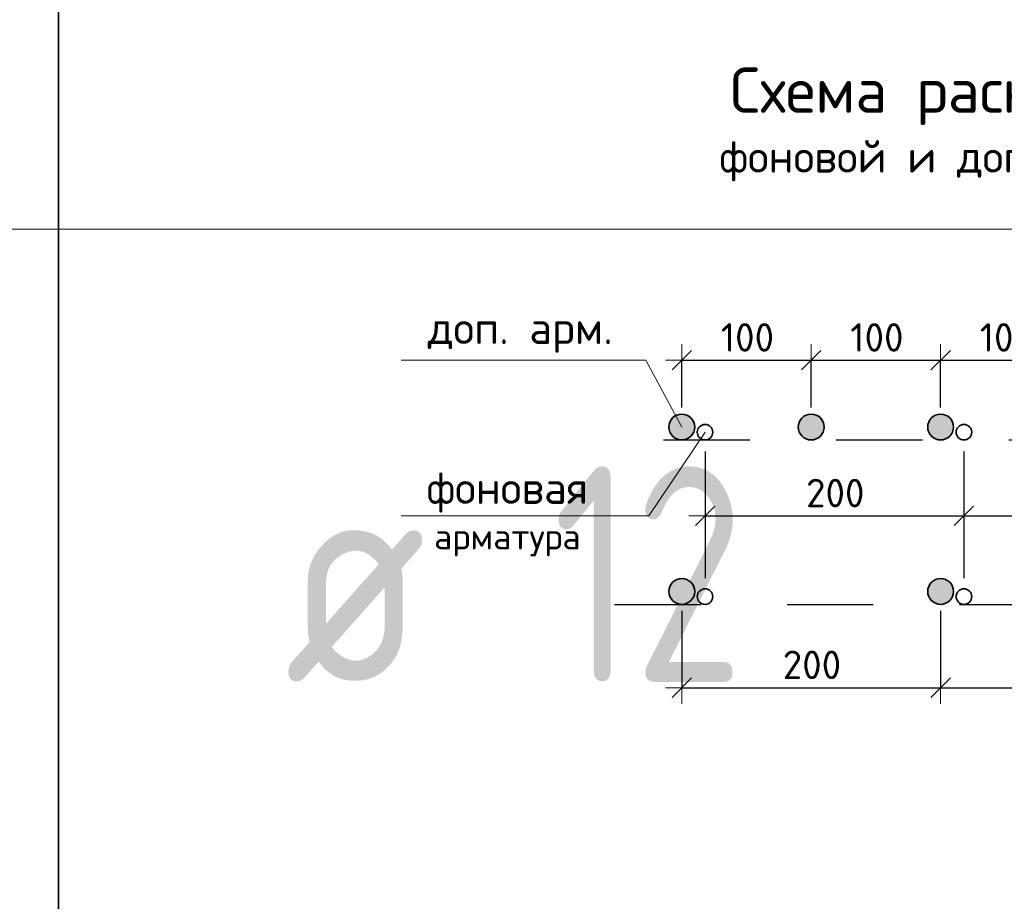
# Model space of a CAD drawing. Header units: metres. Extents: x -38 to 97, y -15 to 21.
# Tile 76 of 87: x 75.37 to 76.52, y 7.69 to 8.71. Entities that reach past the tile are written whole.
import ezdxf

# ---------------------------------------------------------------- set-up
doc = ezdxf.new("R2010")
doc.units = ezdxf.units.M
doc.header["$PDMODE"] = 65
doc.linetypes.add('______2', pattern=[0.0405, 0.03, -0.0105])
doc.layers.add('XR$3$_3898', color=7, linetype='Continuous')
doc.layers.add('XR$5$_3898', color=7, linetype='Continuous')
doc.layers.add('XR$3$Размерная линия_ общее', color=7, linetype='Continuous', lineweight=13)
doc.layers.add('XR$5$Размерная линия_ общее', color=7, linetype='Continuous', lineweight=13)
doc.styles.add('ISOCPEUR', font='txt')
doc.dimstyles.new('DIMSTYLE_8', dxfattribs={"dimtxt": 0.033, "dimasz": 0.0375, "dimexe": 0, "dimexo": 0, "dimgap": 0.0165, "dimtad": 2, "dimdec": 0, "dimlfac": 1000, "dimrnd": 1, "dimzin": 12, "dimdsep": 46, "dimtxsty": 'ISOCPEUR', "dimblk1": 'ALL_ML_STRICH', "dimblk2": 'ALL_ML_STRICH', "dimsah": 1, "dimcen": 0, "dimclrd": 7, "dimclre": 256, "dimclrt": 7, "dimadec": 0, "dimazin": 0, "dimtfac": 1, "dimtdec": 0, "dimtix": 1, "dimtmove": 2, "dimatfit": 3, "dimfxl": 0, "dimtzin": 0, "dimlwd": 0, "dimlwe": -3, "dimarcsym": 0})

# ---------------------------------------------------------------- blocks, each defined once
blk = doc.blocks.new('ALL_ML_STRICH')
at = {"color": 0, "linetype": 'ByBlock', "lineweight": -2}
for p, q in [((0, -0.5), (0, 0.5)), ((-1, 0), (0.5, 0)), ((-0.3, -0.3), (0.3, 0.3))]:
    blk.add_line(p, q, dxfattribs=at)
blk = doc.blocks.new('*D56')
at = {"layer": 'DEFPOINTS', "color": 7, "linetype": 'Continuous', "lineweight": 13, "transparency": 33554687}
for p in [(76.142, 8.3196), (76.142, 8.2422), (76.292, 8.2422)]:
    blk.add_point(p, dxfattribs=at)
at = {"layer": 'XR$3$Размерная линия_ общее', "color": 253, "linetype": 'Continuous', "lineweight": -2, "true_color": 0xa0a0a0, "transparency": 33554687}
for p, q in [((76.142, 8.2647), (76.142, 8.3196)), ((76.292, 8.2647), (76.292, 8.3196))]:
    blk.add_line(p, q, dxfattribs=at)
at = {"layer": 'XR$3$Размерная линия_ общее', "color": 7, "linetype": 'Continuous', "lineweight": -2, "transparency": 33554687}
blk.add_line((76.142, 8.3196), (76.292, 8.3196), dxfattribs=at)
at = {"layer": 'XR$3$Размерная линия_ общее', "color": 7, "linetype": 'Continuous', "lineweight": 13, "transparency": 33554687, "xscale": 0.0375, "yscale": 0.0375, "zscale": 0.0375, "rotation": 180}
blk.add_blockref('ALL_ML_STRICH', (76.142, 8.3196), dxfattribs=at)
at = {"layer": 'XR$3$Размерная линия_ общее', "color": 7, "linetype": 'Continuous', "lineweight": 13, "transparency": 33554687, "xscale": 0.0375, "yscale": 0.0375, "zscale": 0.0375}
blk.add_blockref('ALL_ML_STRICH', (76.292, 8.3196), dxfattribs=at)
at = {"layer": 'XR$3$Размерная линия_ общее', "color": 7, "linetype": 'Continuous', "lineweight": 13, "transparency": 33554687, "insert": (76.1873, 8.3626), "char_height": 0.033, "width": 0.00165, "attachment_point": 1, "line_spacing_factor": 0.60241, "style": 'ISOCPEUR'}
blk.add_mtext('100', dxfattribs=at)
blk = doc.blocks.new('*D57')
at = {"layer": 'DEFPOINTS', "color": 7, "linetype": 'Continuous', "lineweight": 13, "transparency": 33554687}
for p in [(76.292, 8.3196), (76.292, 8.2422), (76.442, 8.2422)]:
    blk.add_point(p, dxfattribs=at)
at = {"layer": 'XR$3$Размерная линия_ общее', "color": 253, "linetype": 'Continuous', "lineweight": -2, "true_color": 0xa0a0a0, "transparency": 33554687}
for p, q in [((76.292, 8.2647), (76.292, 8.3196)), ((76.442, 8.2647), (76.442, 8.3196))]:
    blk.add_line(p, q, dxfattribs=at)
at = {"layer": 'XR$3$Размерная линия_ общее', "color": 7, "linetype": 'Continuous', "lineweight": -2, "transparency": 33554687}
blk.add_line((76.292, 8.3196), (76.442, 8.3196), dxfattribs=at)
at = {"layer": 'XR$3$Размерная линия_ общее', "color": 7, "linetype": 'Continuous', "lineweight": 13, "transparency": 33554687, "xscale": 0.0375, "yscale": 0.0375, "zscale": 0.0375, "rotation": 180}
blk.add_blockref('ALL_ML_STRICH', (76.292, 8.3196), dxfattribs=at)
at = {"layer": 'XR$3$Размерная линия_ общее', "color": 7, "linetype": 'Continuous', "lineweight": 13, "transparency": 33554687, "xscale": 0.0375, "yscale": 0.0375, "zscale": 0.0375}
blk.add_blockref('ALL_ML_STRICH', (76.442, 8.3196), dxfattribs=at)
at = {"layer": 'XR$3$Размерная линия_ общее', "color": 7, "linetype": 'Continuous', "lineweight": 13, "transparency": 33554687, "insert": (76.3373, 8.3626), "char_height": 0.033, "width": 0.00165, "attachment_point": 1, "line_spacing_factor": 0.60241, "style": 'ISOCPEUR'}
blk.add_mtext('100', dxfattribs=at)
blk = doc.blocks.new('*D58')
at = {"layer": 'DEFPOINTS', "color": 7, "linetype": 'Continuous', "lineweight": 13, "transparency": 33554687}
for p in [(76.442, 8.3196), (76.442, 8.2422), (76.592, 8.2422)]:
    blk.add_point(p, dxfattribs=at)
at = {"layer": 'XR$3$Размерная линия_ общее', "color": 253, "linetype": 'Continuous', "lineweight": -2, "true_color": 0xa0a0a0, "transparency": 33554687}
for p, q in [((76.442, 8.2647), (76.442, 8.3196)), ((76.592, 8.2647), (76.592, 8.3196))]:
    blk.add_line(p, q, dxfattribs=at)
at = {"layer": 'XR$3$Размерная линия_ общее', "color": 7, "linetype": 'Continuous', "lineweight": -2, "transparency": 33554687}
blk.add_line((76.442, 8.3196), (76.592, 8.3196), dxfattribs=at)
at = {"layer": 'XR$3$Размерная линия_ общее', "color": 7, "linetype": 'Continuous', "lineweight": 13, "transparency": 33554687, "xscale": 0.0375, "yscale": 0.0375, "zscale": 0.0375, "rotation": 180}
blk.add_blockref('ALL_ML_STRICH', (76.442, 8.3196), dxfattribs=at)
at = {"layer": 'XR$3$Размерная линия_ общее', "color": 7, "linetype": 'Continuous', "lineweight": 13, "transparency": 33554687, "xscale": 0.0375, "yscale": 0.0375, "zscale": 0.0375}
blk.add_blockref('ALL_ML_STRICH', (76.592, 8.3196), dxfattribs=at)
at = {"layer": 'XR$3$Размерная линия_ общее', "color": 7, "linetype": 'Continuous', "lineweight": 13, "transparency": 33554687, "insert": (76.4873, 8.3626), "char_height": 0.033, "width": 0.00165, "attachment_point": 1, "line_spacing_factor": 0.60241, "style": 'ISOCPEUR'}
blk.add_mtext('100', dxfattribs=at)
blk = doc.blocks.new('*D62')
at = {"layer": 'DEFPOINTS', "color": 7, "linetype": 'Continuous', "lineweight": 13, "transparency": 33554687}
for p in [(76.169, 8.2362), (76.469, 8.2362), (76.169, 8.1392)]:
    blk.add_point(p, dxfattribs=at)
at = {"layer": 'XR$3$Размерная линия_ общее', "color": 253, "linetype": 'Continuous', "lineweight": -2, "true_color": 0xa0a0a0, "transparency": 33554687}
for p, q in [((76.169, 8.2137), (76.169, 8.1392)), ((76.469, 8.2137), (76.469, 8.1392))]:
    blk.add_line(p, q, dxfattribs=at)
at = {"layer": 'XR$3$Размерная линия_ общее', "color": 7, "linetype": 'Continuous', "lineweight": -2, "transparency": 33554687}
blk.add_line((76.169, 8.1392), (76.469, 8.1392), dxfattribs=at)
at = {"layer": 'XR$3$Размерная линия_ общее', "color": 7, "linetype": 'Continuous', "lineweight": 13, "transparency": 33554687, "xscale": 0.0375, "yscale": 0.0375, "zscale": 0.0375, "rotation": 180}
blk.add_blockref('ALL_ML_STRICH', (76.169, 8.1392), dxfattribs=at)
at = {"layer": 'XR$3$Размерная линия_ общее', "color": 7, "linetype": 'Continuous', "lineweight": 13, "transparency": 33554687, "xscale": 0.0375, "yscale": 0.0375, "zscale": 0.0375}
blk.add_blockref('ALL_ML_STRICH', (76.469, 8.1392), dxfattribs=at)
at = {"layer": 'XR$3$Размерная линия_ общее', "color": 7, "linetype": 'Continuous', "lineweight": 13, "transparency": 33554687, "insert": (76.286, 8.1822), "char_height": 0.033, "width": 0.00165, "attachment_point": 1, "line_spacing_factor": 0.60241, "style": 'ISOCPEUR'}
blk.add_mtext('200', dxfattribs=at)
blk = doc.blocks.new('*D63')
at = {"layer": 'DEFPOINTS', "color": 7, "linetype": 'Continuous', "lineweight": 13, "transparency": 33554687}
for p in [(76.469, 8.2362), (76.769, 8.2362), (76.469, 8.1392)]:
    blk.add_point(p, dxfattribs=at)
at = {"layer": 'XR$3$Размерная линия_ общее', "color": 253, "linetype": 'Continuous', "lineweight": -2, "true_color": 0xa0a0a0, "transparency": 33554687}
for p, q in [((76.469, 8.2137), (76.469, 8.1392)), ((76.769, 8.2137), (76.769, 8.1392))]:
    blk.add_line(p, q, dxfattribs=at)
at = {"layer": 'XR$3$Размерная линия_ общее', "color": 7, "linetype": 'Continuous', "lineweight": -2, "transparency": 33554687}
blk.add_line((76.469, 8.1392), (76.769, 8.1392), dxfattribs=at)
at = {"layer": 'XR$3$Размерная линия_ общее', "color": 7, "linetype": 'Continuous', "lineweight": 13, "transparency": 33554687, "xscale": 0.0375, "yscale": 0.0375, "zscale": 0.0375, "rotation": 180}
blk.add_blockref('ALL_ML_STRICH', (76.469, 8.1392), dxfattribs=at)
at = {"layer": 'XR$3$Размерная линия_ общее', "color": 7, "linetype": 'Continuous', "lineweight": 13, "transparency": 33554687, "xscale": 0.0375, "yscale": 0.0375, "zscale": 0.0375}
blk.add_blockref('ALL_ML_STRICH', (76.769, 8.1392), dxfattribs=at)
at = {"layer": 'XR$3$Размерная линия_ общее', "color": 7, "linetype": 'Continuous', "lineweight": 13, "transparency": 33554687, "insert": (76.586, 8.1822), "char_height": 0.033, "width": 0.00165, "attachment_point": 1, "line_spacing_factor": 0.60241, "style": 'ISOCPEUR'}
blk.add_mtext('200', dxfattribs=at)
blk = doc.blocks.new('*D65')
at = {"layer": 'DEFPOINTS', "color": 7, "linetype": 'Continuous', "lineweight": 13, "transparency": 33554687}
for p in [(76.142, 8.0517), (76.442, 8.0517), (76.142, 7.9401)]:
    blk.add_point(p, dxfattribs=at)
at = {"layer": 'XR$3$Размерная линия_ общее', "color": 253, "linetype": 'Continuous', "lineweight": -2, "true_color": 0xa0a0a0, "transparency": 33554687}
for p, q in [((76.142, 8.0292), (76.142, 7.9401)), ((76.442, 8.0292), (76.442, 7.9401))]:
    blk.add_line(p, q, dxfattribs=at)
at = {"layer": 'XR$3$Размерная линия_ общее', "color": 7, "linetype": 'Continuous', "lineweight": -2, "transparency": 33554687}
blk.add_line((76.142, 7.9401), (76.442, 7.9401), dxfattribs=at)
at = {"layer": 'XR$3$Размерная линия_ общее', "color": 7, "linetype": 'Continuous', "lineweight": 13, "transparency": 33554687, "xscale": 0.0375, "yscale": 0.0375, "zscale": 0.0375, "rotation": 180}
blk.add_blockref('ALL_ML_STRICH', (76.142, 7.9401), dxfattribs=at)
at = {"layer": 'XR$3$Размерная линия_ общее', "color": 7, "linetype": 'Continuous', "lineweight": 13, "transparency": 33554687, "xscale": 0.0375, "yscale": 0.0375, "zscale": 0.0375}
blk.add_blockref('ALL_ML_STRICH', (76.442, 7.9401), dxfattribs=at)
at = {"layer": 'XR$3$Размерная линия_ общее', "color": 7, "linetype": 'Continuous', "lineweight": 13, "transparency": 33554687, "insert": (76.259, 7.9831), "char_height": 0.033, "width": 0.00165, "attachment_point": 1, "line_spacing_factor": 0.60241, "style": 'ISOCPEUR'}
blk.add_mtext('200', dxfattribs=at)
blk = doc.blocks.new('*D66')
at = {"layer": 'DEFPOINTS', "color": 7, "linetype": 'Continuous', "lineweight": 13, "transparency": 33554687}
for p in [(76.442, 8.0517), (76.742, 8.0517), (76.442, 7.9401)]:
    blk.add_point(p, dxfattribs=at)
at = {"layer": 'XR$3$Размерная линия_ общее', "color": 253, "linetype": 'Continuous', "lineweight": -2, "true_color": 0xa0a0a0, "transparency": 33554687}
for p, q in [((76.442, 8.0292), (76.442, 7.9401)), ((76.742, 8.0292), (76.742, 7.9401))]:
    blk.add_line(p, q, dxfattribs=at)
at = {"layer": 'XR$3$Размерная линия_ общее', "color": 7, "linetype": 'Continuous', "lineweight": -2, "transparency": 33554687}
blk.add_line((76.442, 7.9401), (76.742, 7.9401), dxfattribs=at)
at = {"layer": 'XR$3$Размерная линия_ общее', "color": 7, "linetype": 'Continuous', "lineweight": 13, "transparency": 33554687, "xscale": 0.0375, "yscale": 0.0375, "zscale": 0.0375, "rotation": 180}
blk.add_blockref('ALL_ML_STRICH', (76.442, 7.9401), dxfattribs=at)
at = {"layer": 'XR$3$Размерная линия_ общее', "color": 7, "linetype": 'Continuous', "lineweight": 13, "transparency": 33554687, "xscale": 0.0375, "yscale": 0.0375, "zscale": 0.0375}
blk.add_blockref('ALL_ML_STRICH', (76.742, 7.9401), dxfattribs=at)
at = {"layer": 'XR$3$Размерная линия_ общее', "color": 7, "linetype": 'Continuous', "lineweight": 13, "transparency": 33554687, "insert": (76.559, 7.9831), "char_height": 0.033, "width": 0.00165, "attachment_point": 1, "line_spacing_factor": 0.60241, "style": 'ISOCPEUR'}
blk.add_mtext('200', dxfattribs=at)
blk = doc.blocks.new('*D347')
at = {"layer": 'DEFPOINTS', "color": 7, "linetype": 'Continuous', "lineweight": 13, "transparency": 33554687}
for p in [(76.142, 8.3196), (76.142, 8.2422), (76.292, 8.2422)]:
    blk.add_point(p, dxfattribs=at)
at = {"layer": 'XR$5$Размерная линия_ общее', "color": 253, "linetype": 'Continuous', "lineweight": -2, "true_color": 0xa0a0a0, "transparency": 33554687}
for p, q in [((76.142, 8.2647), (76.142, 8.3196)), ((76.292, 8.2647), (76.292, 8.3196))]:
    blk.add_line(p, q, dxfattribs=at)
at = {"layer": 'XR$5$Размерная линия_ общее', "color": 7, "linetype": 'Continuous', "lineweight": -2, "transparency": 33554687}
blk.add_line((76.142, 8.3196), (76.292, 8.3196), dxfattribs=at)
at = {"layer": 'XR$5$Размерная линия_ общее', "color": 7, "linetype": 'Continuous', "lineweight": 13, "transparency": 33554687, "xscale": 0.0375, "yscale": 0.0375, "zscale": 0.0375, "rotation": 180}
blk.add_blockref('ALL_ML_STRICH', (76.142, 8.3196), dxfattribs=at)
at = {"layer": 'XR$5$Размерная линия_ общее', "color": 7, "linetype": 'Continuous', "lineweight": 13, "transparency": 33554687, "xscale": 0.0375, "yscale": 0.0375, "zscale": 0.0375}
blk.add_blockref('ALL_ML_STRICH', (76.292, 8.3196), dxfattribs=at)
at = {"layer": 'XR$5$Размерная линия_ общее', "color": 7, "linetype": 'Continuous', "lineweight": 13, "transparency": 33554687, "insert": (76.1873, 8.3626), "char_height": 0.033, "width": 0.00165, "attachment_point": 1, "line_spacing_factor": 0.60241, "style": 'ISOCPEUR'}
blk.add_mtext('100', dxfattribs=at)
blk = doc.blocks.new('*D348')
at = {"layer": 'DEFPOINTS', "color": 7, "linetype": 'Continuous', "lineweight": 13, "transparency": 33554687}
for p in [(76.292, 8.3196), (76.292, 8.2422), (76.442, 8.2422)]:
    blk.add_point(p, dxfattribs=at)
at = {"layer": 'XR$5$Размерная линия_ общее', "color": 253, "linetype": 'Continuous', "lineweight": -2, "true_color": 0xa0a0a0, "transparency": 33554687}
for p, q in [((76.292, 8.2647), (76.292, 8.3196)), ((76.442, 8.2647), (76.442, 8.3196))]:
    blk.add_line(p, q, dxfattribs=at)
at = {"layer": 'XR$5$Размерная линия_ общее', "color": 7, "linetype": 'Continuous', "lineweight": -2, "transparency": 33554687}
blk.add_line((76.292, 8.3196), (76.442, 8.3196), dxfattribs=at)
at = {"layer": 'XR$5$Размерная линия_ общее', "color": 7, "linetype": 'Continuous', "lineweight": 13, "transparency": 33554687, "xscale": 0.0375, "yscale": 0.0375, "zscale": 0.0375, "rotation": 180}
blk.add_blockref('ALL_ML_STRICH', (76.292, 8.3196), dxfattribs=at)
at = {"layer": 'XR$5$Размерная линия_ общее', "color": 7, "linetype": 'Continuous', "lineweight": 13, "transparency": 33554687, "xscale": 0.0375, "yscale": 0.0375, "zscale": 0.0375}
blk.add_blockref('ALL_ML_STRICH', (76.442, 8.3196), dxfattribs=at)
at = {"layer": 'XR$5$Размерная линия_ общее', "color": 7, "linetype": 'Continuous', "lineweight": 13, "transparency": 33554687, "insert": (76.3373, 8.3626), "char_height": 0.033, "width": 0.00165, "attachment_point": 1, "line_spacing_factor": 0.60241, "style": 'ISOCPEUR'}
blk.add_mtext('100', dxfattribs=at)
blk = doc.blocks.new('*D349')
at = {"layer": 'DEFPOINTS', "color": 7, "linetype": 'Continuous', "lineweight": 13, "transparency": 33554687}
for p in [(76.442, 8.3196), (76.442, 8.2422), (76.592, 8.2422)]:
    blk.add_point(p, dxfattribs=at)
at = {"layer": 'XR$5$Размерная линия_ общее', "color": 253, "linetype": 'Continuous', "lineweight": -2, "true_color": 0xa0a0a0, "transparency": 33554687}
for p, q in [((76.442, 8.2647), (76.442, 8.3196)), ((76.592, 8.2647), (76.592, 8.3196))]:
    blk.add_line(p, q, dxfattribs=at)
at = {"layer": 'XR$5$Размерная линия_ общее', "color": 7, "linetype": 'Continuous', "lineweight": -2, "transparency": 33554687}
blk.add_line((76.442, 8.3196), (76.592, 8.3196), dxfattribs=at)
at = {"layer": 'XR$5$Размерная линия_ общее', "color": 7, "linetype": 'Continuous', "lineweight": 13, "transparency": 33554687, "xscale": 0.0375, "yscale": 0.0375, "zscale": 0.0375, "rotation": 180}
blk.add_blockref('ALL_ML_STRICH', (76.442, 8.3196), dxfattribs=at)
at = {"layer": 'XR$5$Размерная линия_ общее', "color": 7, "linetype": 'Continuous', "lineweight": 13, "transparency": 33554687, "xscale": 0.0375, "yscale": 0.0375, "zscale": 0.0375}
blk.add_blockref('ALL_ML_STRICH', (76.592, 8.3196), dxfattribs=at)
at = {"layer": 'XR$5$Размерная линия_ общее', "color": 7, "linetype": 'Continuous', "lineweight": 13, "transparency": 33554687, "insert": (76.4873, 8.3626), "char_height": 0.033, "width": 0.00165, "attachment_point": 1, "line_spacing_factor": 0.60241, "style": 'ISOCPEUR'}
blk.add_mtext('100', dxfattribs=at)
blk = doc.blocks.new('*D353')
at = {"layer": 'DEFPOINTS', "color": 7, "linetype": 'Continuous', "lineweight": 13, "transparency": 33554687}
for p in [(76.169, 8.2362), (76.469, 8.2362), (76.169, 8.1392)]:
    blk.add_point(p, dxfattribs=at)
at = {"layer": 'XR$5$Размерная линия_ общее', "color": 253, "linetype": 'Continuous', "lineweight": -2, "true_color": 0xa0a0a0, "transparency": 33554687}
for p, q in [((76.169, 8.2137), (76.169, 8.1392)), ((76.469, 8.2137), (76.469, 8.1392))]:
    blk.add_line(p, q, dxfattribs=at)
at = {"layer": 'XR$5$Размерная линия_ общее', "color": 7, "linetype": 'Continuous', "lineweight": -2, "transparency": 33554687}
blk.add_line((76.169, 8.1392), (76.469, 8.1392), dxfattribs=at)
at = {"layer": 'XR$5$Размерная линия_ общее', "color": 7, "linetype": 'Continuous', "lineweight": 13, "transparency": 33554687, "xscale": 0.0375, "yscale": 0.0375, "zscale": 0.0375, "rotation": 180}
blk.add_blockref('ALL_ML_STRICH', (76.169, 8.1392), dxfattribs=at)
at = {"layer": 'XR$5$Размерная линия_ общее', "color": 7, "linetype": 'Continuous', "lineweight": 13, "transparency": 33554687, "xscale": 0.0375, "yscale": 0.0375, "zscale": 0.0375}
blk.add_blockref('ALL_ML_STRICH', (76.469, 8.1392), dxfattribs=at)
at = {"layer": 'XR$5$Размерная линия_ общее', "color": 7, "linetype": 'Continuous', "lineweight": 13, "transparency": 33554687, "insert": (76.286, 8.1822), "char_height": 0.033, "width": 0.00165, "attachment_point": 1, "line_spacing_factor": 0.60241, "style": 'ISOCPEUR'}
blk.add_mtext('200', dxfattribs=at)
blk = doc.blocks.new('*D354')
at = {"layer": 'DEFPOINTS', "color": 7, "linetype": 'Continuous', "lineweight": 13, "transparency": 33554687}
for p in [(76.469, 8.2362), (76.769, 8.2362), (76.469, 8.1392)]:
    blk.add_point(p, dxfattribs=at)
at = {"layer": 'XR$5$Размерная линия_ общее', "color": 253, "linetype": 'Continuous', "lineweight": -2, "true_color": 0xa0a0a0, "transparency": 33554687}
for p, q in [((76.469, 8.2137), (76.469, 8.1392)), ((76.769, 8.2137), (76.769, 8.1392))]:
    blk.add_line(p, q, dxfattribs=at)
at = {"layer": 'XR$5$Размерная линия_ общее', "color": 7, "linetype": 'Continuous', "lineweight": -2, "transparency": 33554687}
blk.add_line((76.469, 8.1392), (76.769, 8.1392), dxfattribs=at)
at = {"layer": 'XR$5$Размерная линия_ общее', "color": 7, "linetype": 'Continuous', "lineweight": 13, "transparency": 33554687, "xscale": 0.0375, "yscale": 0.0375, "zscale": 0.0375, "rotation": 180}
blk.add_blockref('ALL_ML_STRICH', (76.469, 8.1392), dxfattribs=at)
at = {"layer": 'XR$5$Размерная линия_ общее', "color": 7, "linetype": 'Continuous', "lineweight": 13, "transparency": 33554687, "xscale": 0.0375, "yscale": 0.0375, "zscale": 0.0375}
blk.add_blockref('ALL_ML_STRICH', (76.769, 8.1392), dxfattribs=at)
at = {"layer": 'XR$5$Размерная линия_ общее', "color": 7, "linetype": 'Continuous', "lineweight": 13, "transparency": 33554687, "insert": (76.586, 8.1822), "char_height": 0.033, "width": 0.00165, "attachment_point": 1, "line_spacing_factor": 0.60241, "style": 'ISOCPEUR'}
blk.add_mtext('200', dxfattribs=at)
blk = doc.blocks.new('*D356')
at = {"layer": 'DEFPOINTS', "color": 7, "linetype": 'Continuous', "lineweight": 13, "transparency": 33554687}
for p in [(76.142, 8.0517), (76.442, 8.0517), (76.142, 7.9401)]:
    blk.add_point(p, dxfattribs=at)
at = {"layer": 'XR$5$Размерная линия_ общее', "color": 253, "linetype": 'Continuous', "lineweight": -2, "true_color": 0xa0a0a0, "transparency": 33554687}
for p, q in [((76.142, 8.0292), (76.142, 7.9401)), ((76.442, 8.0292), (76.442, 7.9401))]:
    blk.add_line(p, q, dxfattribs=at)
at = {"layer": 'XR$5$Размерная линия_ общее', "color": 7, "linetype": 'Continuous', "lineweight": -2, "transparency": 33554687}
blk.add_line((76.142, 7.9401), (76.442, 7.9401), dxfattribs=at)
at = {"layer": 'XR$5$Размерная линия_ общее', "color": 7, "linetype": 'Continuous', "lineweight": 13, "transparency": 33554687, "xscale": 0.0375, "yscale": 0.0375, "zscale": 0.0375, "rotation": 180}
blk.add_blockref('ALL_ML_STRICH', (76.142, 7.9401), dxfattribs=at)
at = {"layer": 'XR$5$Размерная линия_ общее', "color": 7, "linetype": 'Continuous', "lineweight": 13, "transparency": 33554687, "xscale": 0.0375, "yscale": 0.0375, "zscale": 0.0375}
blk.add_blockref('ALL_ML_STRICH', (76.442, 7.9401), dxfattribs=at)
at = {"layer": 'XR$5$Размерная линия_ общее', "color": 7, "linetype": 'Continuous', "lineweight": 13, "transparency": 33554687, "insert": (76.259, 7.9831), "char_height": 0.033, "width": 0.00165, "attachment_point": 1, "line_spacing_factor": 0.60241, "style": 'ISOCPEUR'}
blk.add_mtext('200', dxfattribs=at)
blk = doc.blocks.new('*D357')
at = {"layer": 'DEFPOINTS', "color": 7, "linetype": 'Continuous', "lineweight": 13, "transparency": 33554687}
for p in [(76.442, 8.0517), (76.742, 8.0517), (76.442, 7.9401)]:
    blk.add_point(p, dxfattribs=at)
at = {"layer": 'XR$5$Размерная линия_ общее', "color": 253, "linetype": 'Continuous', "lineweight": -2, "true_color": 0xa0a0a0, "transparency": 33554687}
for p, q in [((76.442, 8.0292), (76.442, 7.9401)), ((76.742, 8.0292), (76.742, 7.9401))]:
    blk.add_line(p, q, dxfattribs=at)
at = {"layer": 'XR$5$Размерная линия_ общее', "color": 7, "linetype": 'Continuous', "lineweight": -2, "transparency": 33554687}
blk.add_line((76.442, 7.9401), (76.742, 7.9401), dxfattribs=at)
at = {"layer": 'XR$5$Размерная линия_ общее', "color": 7, "linetype": 'Continuous', "lineweight": 13, "transparency": 33554687, "xscale": 0.0375, "yscale": 0.0375, "zscale": 0.0375, "rotation": 180}
blk.add_blockref('ALL_ML_STRICH', (76.442, 7.9401), dxfattribs=at)
at = {"layer": 'XR$5$Размерная линия_ общее', "color": 7, "linetype": 'Continuous', "lineweight": 13, "transparency": 33554687, "xscale": 0.0375, "yscale": 0.0375, "zscale": 0.0375}
blk.add_blockref('ALL_ML_STRICH', (76.742, 7.9401), dxfattribs=at)
at = {"layer": 'XR$5$Размерная линия_ общее', "color": 7, "linetype": 'Continuous', "lineweight": 13, "transparency": 33554687, "insert": (76.559, 7.9831), "char_height": 0.033, "width": 0.00165, "attachment_point": 1, "line_spacing_factor": 0.60241, "style": 'ISOCPEUR'}
blk.add_mtext('200', dxfattribs=at)

msp = doc.modelspace()

# ---------------------------------------------------------------- hatches: boundary and pattern name
at = {"linetype": 'Continuous', "lineweight": 25, "true_color": 0xa2a2a2, "transparency": 33554687}
for points in [[(76.1539, 8.2513), (76.1526, 8.2528), (76.1511, 8.2541), (76.1495, 8.2552), (76.1477, 8.256), (76.1458, 8.2567), (76.1439, 8.257), (76.142, 8.2572), (76.14, 8.257), (76.1381, 8.2567), (76.1362, 8.256), (76.1345, 8.2552), (76.1328, 8.2541), (76.1314, 8.2528), (76.1301, 8.2513), (76.129, 8.2497), (76.1281, 8.2479), (76.1275, 8.2461), (76.1271, 8.2441), (76.127, 8.2422), (76.1271, 8.2402), (76.1275, 8.2383), (76.1281, 8.2364), (76.129, 8.2347), (76.1301, 8.233), (76.1314, 8.2316), (76.1328, 8.2303), (76.1345, 8.2292), (76.1362, 8.2283), (76.1381, 8.2277), (76.14, 8.2273), (76.142, 8.2272), (76.1439, 8.2273), (76.1458, 8.2277), (76.1477, 8.2283), (76.1495, 8.2292), (76.1511, 8.2303), (76.1526, 8.2316), (76.1539, 8.233), (76.155, 8.2347), (76.1558, 8.2364), (76.1565, 8.2383), (76.1568, 8.2402), (76.157, 8.2422), (76.1568, 8.2441), (76.1565, 8.2461), (76.1558, 8.2479), (76.155, 8.2497)], [(76.1539, 8.2513), (76.1526, 8.2528), (76.1511, 8.2541), (76.1495, 8.2552), (76.1477, 8.256), (76.1458, 8.2567), (76.1439, 8.257), (76.142, 8.2572), (76.14, 8.257), (76.1381, 8.2567), (76.1362, 8.256), (76.1345, 8.2552), (76.1328, 8.2541), (76.1314, 8.2528), (76.1301, 8.2513), (76.129, 8.2497), (76.1281, 8.2479), (76.1275, 8.2461), (76.1271, 8.2441), (76.127, 8.2422), (76.1271, 8.2402), (76.1275, 8.2383), (76.1281, 8.2364), (76.129, 8.2347), (76.1301, 8.233), (76.1314, 8.2316), (76.1328, 8.2303), (76.1345, 8.2292), (76.1362, 8.2283), (76.1381, 8.2277), (76.14, 8.2273), (76.142, 8.2272), (76.1439, 8.2273), (76.1458, 8.2277), (76.1477, 8.2283), (76.1495, 8.2292), (76.1511, 8.2303), (76.1526, 8.2316), (76.1539, 8.233), (76.155, 8.2347), (76.1558, 8.2364), (76.1565, 8.2383), (76.1568, 8.2402), (76.157, 8.2422), (76.1568, 8.2441), (76.1565, 8.2461), (76.1558, 8.2479), (76.155, 8.2497)], [(76.3039, 8.2513), (76.3026, 8.2528), (76.3011, 8.2541), (76.2995, 8.2552), (76.2977, 8.256), (76.2958, 8.2567), (76.2939, 8.257), (76.292, 8.2572), (76.29, 8.257), (76.2881, 8.2567), (76.2862, 8.256), (76.2845, 8.2552), (76.2828, 8.2541), (76.2814, 8.2528), (76.2801, 8.2513), (76.279, 8.2497), (76.2781, 8.2479), (76.2775, 8.2461), (76.2771, 8.2441), (76.277, 8.2422), (76.2771, 8.2402), (76.2775, 8.2383), (76.2781, 8.2364), (76.279, 8.2347), (76.2801, 8.233), (76.2814, 8.2316), (76.2828, 8.2303), (76.2845, 8.2292), (76.2862, 8.2283), (76.2881, 8.2277), (76.29, 8.2273), (76.292, 8.2272), (76.2939, 8.2273), (76.2958, 8.2277), (76.2977, 8.2283), (76.2995, 8.2292), (76.3011, 8.2303), (76.3026, 8.2316), (76.3039, 8.233), (76.305, 8.2347), (76.3058, 8.2364), (76.3065, 8.2383), (76.3068, 8.2402), (76.307, 8.2422), (76.3068, 8.2441), (76.3065, 8.2461), (76.3058, 8.2479), (76.305, 8.2497)], [(76.3039, 8.2513), (76.3026, 8.2528), (76.3011, 8.2541), (76.2995, 8.2552), (76.2977, 8.256), (76.2958, 8.2567), (76.2939, 8.257), (76.292, 8.2572), (76.29, 8.257), (76.2881, 8.2567), (76.2862, 8.256), (76.2845, 8.2552), (76.2828, 8.2541), (76.2814, 8.2528), (76.2801, 8.2513), (76.279, 8.2497), (76.2781, 8.2479), (76.2775, 8.2461), (76.2771, 8.2441), (76.277, 8.2422), (76.2771, 8.2402), (76.2775, 8.2383), (76.2781, 8.2364), (76.279, 8.2347), (76.2801, 8.233), (76.2814, 8.2316), (76.2828, 8.2303), (76.2845, 8.2292), (76.2862, 8.2283), (76.2881, 8.2277), (76.29, 8.2273), (76.292, 8.2272), (76.2939, 8.2273), (76.2958, 8.2277), (76.2977, 8.2283), (76.2995, 8.2292), (76.3011, 8.2303), (76.3026, 8.2316), (76.3039, 8.233), (76.305, 8.2347), (76.3058, 8.2364), (76.3065, 8.2383), (76.3068, 8.2402), (76.307, 8.2422), (76.3068, 8.2441), (76.3065, 8.2461), (76.3058, 8.2479), (76.305, 8.2497)], [(76.4539, 8.2513), (76.4526, 8.2528), (76.4511, 8.2541), (76.4495, 8.2552), (76.4477, 8.256), (76.4458, 8.2567), (76.4439, 8.257), (76.442, 8.2572), (76.44, 8.257), (76.4381, 8.2567), (76.4362, 8.256), (76.4345, 8.2552), (76.4328, 8.2541), (76.4314, 8.2528), (76.4301, 8.2513), (76.429, 8.2497), (76.4281, 8.2479), (76.4275, 8.2461), (76.4271, 8.2441), (76.427, 8.2422), (76.4271, 8.2402), (76.4275, 8.2383), (76.4281, 8.2364), (76.429, 8.2347), (76.4301, 8.233), (76.4314, 8.2316), (76.4328, 8.2303), (76.4345, 8.2292), (76.4362, 8.2283), (76.4381, 8.2277), (76.44, 8.2273), (76.442, 8.2272), (76.4439, 8.2273), (76.4458, 8.2277), (76.4477, 8.2283), (76.4495, 8.2292), (76.4511, 8.2303), (76.4526, 8.2316), (76.4539, 8.233), (76.455, 8.2347), (76.4558, 8.2364), (76.4565, 8.2383), (76.4568, 8.2402), (76.457, 8.2422), (76.4568, 8.2441), (76.4565, 8.2461), (76.4558, 8.2479), (76.455, 8.2497)], [(76.4539, 8.2513), (76.4526, 8.2528), (76.4511, 8.2541), (76.4495, 8.2552), (76.4477, 8.256), (76.4458, 8.2567), (76.4439, 8.257), (76.442, 8.2572), (76.44, 8.257), (76.4381, 8.2567), (76.4362, 8.256), (76.4345, 8.2552), (76.4328, 8.2541), (76.4314, 8.2528), (76.4301, 8.2513), (76.429, 8.2497), (76.4281, 8.2479), (76.4275, 8.2461), (76.4271, 8.2441), (76.427, 8.2422), (76.4271, 8.2402), (76.4275, 8.2383), (76.4281, 8.2364), (76.429, 8.2347), (76.4301, 8.233), (76.4314, 8.2316), (76.4328, 8.2303), (76.4345, 8.2292), (76.4362, 8.2283), (76.4381, 8.2277), (76.44, 8.2273), (76.442, 8.2272), (76.4439, 8.2273), (76.4458, 8.2277), (76.4477, 8.2283), (76.4495, 8.2292), (76.4511, 8.2303), (76.4526, 8.2316), (76.4539, 8.233), (76.455, 8.2347), (76.4558, 8.2364), (76.4565, 8.2383), (76.4568, 8.2402), (76.457, 8.2422), (76.4568, 8.2441), (76.4565, 8.2461), (76.4558, 8.2479), (76.455, 8.2497)], [(76.1539, 8.0608), (76.1526, 8.0623), (76.1511, 8.0636), (76.1495, 8.0647), (76.1477, 8.0655), (76.1458, 8.0662), (76.1439, 8.0665), (76.142, 8.0667), (76.14, 8.0665), (76.1381, 8.0662), (76.1362, 8.0655), (76.1345, 8.0647), (76.1328, 8.0636), (76.1314, 8.0623), (76.1301, 8.0608), (76.129, 8.0592), (76.1281, 8.0574), (76.1275, 8.0556), (76.1271, 8.0536), (76.127, 8.0517), (76.1271, 8.0497), (76.1275, 8.0478), (76.1281, 8.0459), (76.129, 8.0442), (76.1301, 8.0425), (76.1314, 8.0411), (76.1328, 8.0398), (76.1345, 8.0387), (76.1362, 8.0378), (76.1381, 8.0372), (76.14, 8.0368), (76.142, 8.0367), (76.1439, 8.0368), (76.1458, 8.0372), (76.1477, 8.0378), (76.1495, 8.0387), (76.1511, 8.0398), (76.1526, 8.0411), (76.1539, 8.0425), (76.155, 8.0442), (76.1558, 8.0459), (76.1565, 8.0478), (76.1568, 8.0497), (76.157, 8.0517), (76.1568, 8.0536), (76.1565, 8.0556), (76.1558, 8.0574), (76.155, 8.0592)], [(76.1539, 8.0608), (76.1526, 8.0623), (76.1511, 8.0636), (76.1495, 8.0647), (76.1477, 8.0655), (76.1458, 8.0662), (76.1439, 8.0665), (76.142, 8.0667), (76.14, 8.0665), (76.1381, 8.0662), (76.1362, 8.0655), (76.1345, 8.0647), (76.1328, 8.0636), (76.1314, 8.0623), (76.1301, 8.0608), (76.129, 8.0592), (76.1281, 8.0574), (76.1275, 8.0556), (76.1271, 8.0536), (76.127, 8.0517), (76.1271, 8.0497), (76.1275, 8.0478), (76.1281, 8.0459), (76.129, 8.0442), (76.1301, 8.0425), (76.1314, 8.0411), (76.1328, 8.0398), (76.1345, 8.0387), (76.1362, 8.0378), (76.1381, 8.0372), (76.14, 8.0368), (76.142, 8.0367), (76.1439, 8.0368), (76.1458, 8.0372), (76.1477, 8.0378), (76.1495, 8.0387), (76.1511, 8.0398), (76.1526, 8.0411), (76.1539, 8.0425), (76.155, 8.0442), (76.1558, 8.0459), (76.1565, 8.0478), (76.1568, 8.0497), (76.157, 8.0517), (76.1568, 8.0536), (76.1565, 8.0556), (76.1558, 8.0574), (76.155, 8.0592)], [(76.4539, 8.0608), (76.4526, 8.0623), (76.4511, 8.0636), (76.4495, 8.0647), (76.4477, 8.0655), (76.4458, 8.0662), (76.4439, 8.0665), (76.442, 8.0667), (76.44, 8.0665), (76.4381, 8.0662), (76.4362, 8.0655), (76.4345, 8.0647), (76.4328, 8.0636), (76.4314, 8.0623), (76.4301, 8.0608), (76.429, 8.0592), (76.4281, 8.0574), (76.4275, 8.0556), (76.4271, 8.0536), (76.427, 8.0517), (76.4271, 8.0497), (76.4275, 8.0478), (76.4281, 8.0459), (76.429, 8.0442), (76.4301, 8.0425), (76.4314, 8.0411), (76.4328, 8.0398), (76.4345, 8.0387), (76.4362, 8.0378), (76.4381, 8.0372), (76.44, 8.0368), (76.442, 8.0367), (76.4439, 8.0368), (76.4458, 8.0372), (76.4477, 8.0378), (76.4495, 8.0387), (76.4511, 8.0398), (76.4526, 8.0411), (76.4539, 8.0425), (76.455, 8.0442), (76.4558, 8.0459), (76.4565, 8.0478), (76.4568, 8.0497), (76.457, 8.0517), (76.4568, 8.0536), (76.4565, 8.0556), (76.4558, 8.0574), (76.455, 8.0592)], [(76.4539, 8.0608), (76.4526, 8.0623), (76.4511, 8.0636), (76.4495, 8.0647), (76.4477, 8.0655), (76.4458, 8.0662), (76.4439, 8.0665), (76.442, 8.0667), (76.44, 8.0665), (76.4381, 8.0662), (76.4362, 8.0655), (76.4345, 8.0647), (76.4328, 8.0636), (76.4314, 8.0623), (76.4301, 8.0608), (76.429, 8.0592), (76.4281, 8.0574), (76.4275, 8.0556), (76.4271, 8.0536), (76.427, 8.0517), (76.4271, 8.0497), (76.4275, 8.0478), (76.4281, 8.0459), (76.429, 8.0442), (76.4301, 8.0425), (76.4314, 8.0411), (76.4328, 8.0398), (76.4345, 8.0387), (76.4362, 8.0378), (76.4381, 8.0372), (76.44, 8.0368), (76.442, 8.0367), (76.4439, 8.0368), (76.4458, 8.0372), (76.4477, 8.0378), (76.4495, 8.0387), (76.4511, 8.0398), (76.4526, 8.0411), (76.4539, 8.0425), (76.455, 8.0442), (76.4558, 8.0459), (76.4565, 8.0478), (76.4568, 8.0497), (76.457, 8.0517), (76.4568, 8.0536), (76.4565, 8.0556), (76.4558, 8.0574), (76.455, 8.0592)]]:
    msp.add_hatch(color=253, dxfattribs=at).paths.add_polyline_path(points)

# ---------------------------------------------------------------- linework, layer by layer
at = {"color": 7, "linetype": 'Continuous', "lineweight": 35, "transparency": 33554687}
for p, q in [((75.4198, 9.2717), (75.4198, 8.4717)), ((75.4198, 8.4717), (75.4198, 7.6717))]:
    msp.add_line(p, q, dxfattribs=at)
at = {"color": 7, "linetype": 'Continuous', "lineweight": 13, "transparency": 33554687}
msp.add_line((86.4198, 8.4717), (67.9198, 8.4717), dxfattribs=at)
at = {"color": 8, "linetype": '______2', "lineweight": -3, "true_color": 0x737373, "transparency": 33554687}
for p, q in [((76.121, 8.2272), (77.117, 8.2272)), ((76.121, 8.2272), (77.117, 8.2272)), ((76.064, 8.0367), (77.117, 8.0367)), ((76.064, 8.0367), (77.117, 8.0367))]:
    msp.add_line(p, q, dxfattribs=at)
at = {"color": 7, "linetype": 'Continuous', "lineweight": 13, "transparency": 33554687}
for points in [[(75.8169, 8.3196), (76.1005, 8.3196), (76.142, 8.2422)], [(75.8169, 8.3196), (76.1005, 8.3196), (76.142, 8.2422)], [(75.8169, 8.1392), (76.1039, 8.1392), (76.169, 8.2362)], [(75.8169, 8.1392), (76.1039, 8.1392), (76.169, 8.2362)]]:
    msp.add_lwpolyline(points, dxfattribs=at)
at = {"layer": 'XR$3$_3898', "color": 7, "linetype": 'Continuous', "lineweight": 35, "transparency": 33554687}
for centre, radius in [((76.142, 8.2422), 0.015), ((76.292, 8.2422), 0.015), ((76.442, 8.2422), 0.015), ((76.169, 8.2362), 0.009), ((76.469, 8.2362), 0.009), ((76.142, 8.0517), 0.015), ((76.442, 8.0517), 0.015), ((76.169, 8.0457), 0.009), ((76.469, 8.0457), 0.009)]:
    msp.add_circle(centre, radius, dxfattribs=at)
at = {"layer": 'XR$3$Размерная линия_ общее', "color": 253, "linetype": 'Continuous', "lineweight": -3, "true_color": 0xa0a0a0, "transparency": 33554687}
for p, q in [((76.169, 8.1392), (76.169, 8.0672)), ((76.469, 8.1392), (76.469, 8.0672))]:
    msp.add_line(p, q, dxfattribs=at)
at = {"layer": 'XR$5$_3898', "color": 7, "linetype": 'Continuous', "lineweight": 35, "transparency": 33554687}
for centre, radius in [((76.142, 8.2422), 0.015), ((76.292, 8.2422), 0.015), ((76.442, 8.2422), 0.015), ((76.169, 8.2362), 0.009), ((76.469, 8.2362), 0.009), ((76.142, 8.0517), 0.015), ((76.442, 8.0517), 0.015), ((76.169, 8.0457), 0.009), ((76.469, 8.0457), 0.009)]:
    msp.add_circle(centre, radius, dxfattribs=at)
at = {"layer": 'XR$5$Размерная линия_ общее', "color": 253, "linetype": 'Continuous', "lineweight": -3, "true_color": 0xa0a0a0, "transparency": 33554687}
for p, q in [((76.169, 8.1392), (76.169, 8.0672)), ((76.469, 8.1392), (76.469, 8.0672))]:
    msp.add_line(p, q, dxfattribs=at)

# ---------------------------------------------------------------- texts
at = {"color": 7, "linetype": 'Continuous', "lineweight": 13, "transparency": 33554687, "attachment_point": 2, "line_spacing_factor": 0.963855}
for s, insert, char_height, width in [('\\A1;{\\fISOCPEUR|i0|b0;\\H0.052500;\\W1.000000;\\C7;Схема раскладки стержней}\\P{\\fISOCPEUR|i0|b0;\\H0.037500;\\W1.000000;\\C7;фоновой и дополнительной арматуры}\\P', (76.6412, 8.6589), 0.0525, 1.232044), ('\\A1;{\\fISOCPEUR|i0|b0;\\H0.052500;\\W1.000000;\\C7;Схема раскладки стержней}\\P{\\fISOCPEUR|i0|b0;\\H0.037500;\\W1.000000;\\C7;фоновой и дополнительной арматуры}\\P', (76.6412, 8.6589), 0.0525, 1.232044), ('\\A1;{\\fISOCPEUR|i0|b0;\\H0.037500;\\W1.000000;\\C7;фоновая}\\P{\\fISOCPEUR|i0|b0;\\H0.030000;\\W1.000000;\\C7;арматура}\\P', (75.9399, 8.1906), 0.0375, 0.223781), ('\\A1;{\\fISOCPEUR|i0|b0;\\H0.037500;\\W1.000000;\\C7;фоновая}\\P{\\fISOCPEUR|i0|b0;\\H0.030000;\\W1.000000;\\C7;арматура}\\P', (75.9399, 8.1906), 0.0375, 0.223781)]:
    msp.add_mtext(s, dxfattribs=dict(at, insert=insert, char_height=char_height, width=width))
at = {"color": 7, "linetype": 'Continuous', "lineweight": 13, "transparency": 33554687, "insert": (75.9549, 8.3521), "char_height": 0.0375, "width": 0.228103, "attachment_point": 5, "style": 'ISOCPEUR'}
msp.add_mtext('\\A1;{\\fISOCPEUR|i0|b0;\\H0.037500;\\W1.000000;\\C7;доп. арм.}\\P', dxfattribs=at)
msp.add_mtext('\\A1;{\\fISOCPEUR|i0|b0;\\H0.037500;\\W1.000000;\\C7;доп. арм.}\\P', dxfattribs=at)
at = {"color": 7, "linetype": 'Continuous', "lineweight": 35, "transparency": 33554687, "char_height": 0.25, "attachment_point": 7, "style": 'ISOCPEUR'}
for s, insert, width in [('\\W0.75;12', (75.9925, 7.9467), 0.393567), ('\\W0.82;ø', (75.6817, 7.9467), 0.327205)]:
    msp.add_mtext(s, dxfattribs=dict(at, insert=insert, width=width))

# ---------------------------------------------------------------- dimensions: what is measured, and where the dimension line sits
at = {"layer": 'XR$3$Размерная линия_ общее', "color": 7, "linetype": 'Continuous', "lineweight": 13, "transparency": 33554687}
for base, p1, p2, text, picture, middle in [((76.292, 8.3196), (76.142, 8.2647), (76.292, 8.2647), '100', '*D56', (76.217, 8.3361)), ((76.442, 8.3196), (76.292, 8.2647), (76.442, 8.2647), '100', '*D57', (76.367, 8.3361)), ((76.592, 8.3196), (76.442, 8.2647), (76.592, 8.2647), '100', '*D58', (76.517, 8.3361)), ((76.469, 8.1392), (76.169, 8.2137), (76.469, 8.2137), '200', '*D62', (76.319, 8.1557)), ((76.769, 8.1392), (76.469, 8.2137), (76.769, 8.2137), '200', '*D63', (76.619, 8.1557)), ((76.442, 7.9401), (76.142, 8.0292), (76.442, 8.0292), '200', '*D65', (76.292, 7.9566)), ((76.742, 7.9401), (76.442, 8.0292), (76.742, 8.0292), '200', '*D66', (76.592, 7.9566))]:
    dim = msp.add_linear_dim(base=base, p1=p1, p2=p2, text=text, dimstyle='DIMSTYLE_8', override={"dimpost": '<>', "dimclrd": 7, "dimclre": 253, "dimclrt": 7, "dimlwd": 0, "dimlwe": 65533}, dxfattribs=at)
    dim.commit()
    dim.dimension.update_dxf_attribs({"geometry": picture, "text_midpoint": middle, "dimtype": 160})
at = {"layer": 'XR$5$Размерная линия_ общее', "color": 7, "linetype": 'Continuous', "lineweight": 13, "transparency": 33554687}
for base, p1, p2, text, picture, middle in [((76.292, 8.3196), (76.142, 8.2647), (76.292, 8.2647), '100', '*D347', (76.217, 8.3361)), ((76.442, 8.3196), (76.292, 8.2647), (76.442, 8.2647), '100', '*D348', (76.367, 8.3361)), ((76.592, 8.3196), (76.442, 8.2647), (76.592, 8.2647), '100', '*D349', (76.517, 8.3361)), ((76.469, 8.1392), (76.169, 8.2137), (76.469, 8.2137), '200', '*D353', (76.319, 8.1557)), ((76.769, 8.1392), (76.469, 8.2137), (76.769, 8.2137), '200', '*D354', (76.619, 8.1557)), ((76.442, 7.9401), (76.142, 8.0292), (76.442, 8.0292), '200', '*D356', (76.292, 7.9566)), ((76.742, 7.9401), (76.442, 8.0292), (76.742, 8.0292), '200', '*D357', (76.592, 7.9566))]:
    dim = msp.add_linear_dim(base=base, p1=p1, p2=p2, text=text, dimstyle='DIMSTYLE_8', override={"dimpost": '<>', "dimclrd": 7, "dimclre": 253, "dimclrt": 7, "dimlwd": 0, "dimlwe": 65533}, dxfattribs=at)
    dim.commit()
    dim.dimension.update_dxf_attribs({"geometry": picture, "text_midpoint": middle, "dimtype": 160})

doc.saveas('drawing.dxf')
